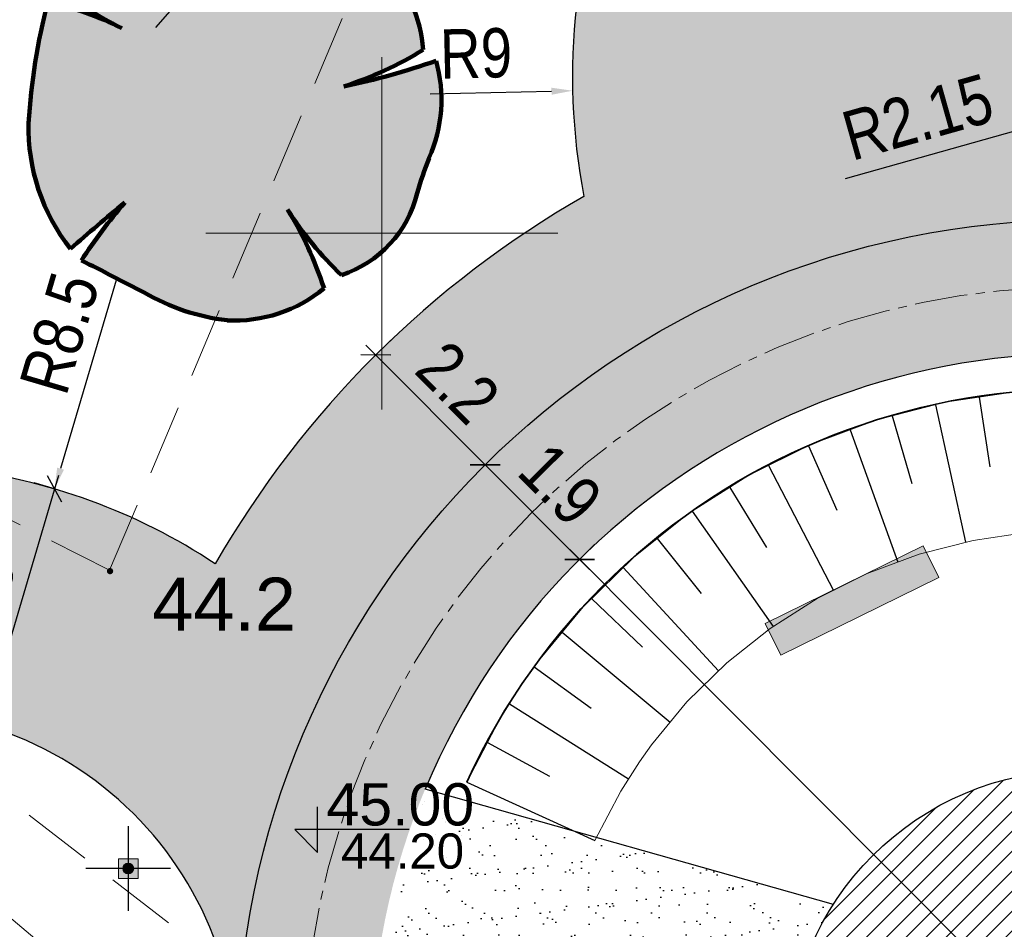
# Model space of a CAD drawing. Header units: metres. Extents: x 0 to 5465380, y 0 to 5925815.
# Tile 83 of 141: x 5463945 to 5463959, y 5925490 to 5925503. Entities that reach past the tile are written whole.
import ezdxf

# ---------------------------------------------------------------- set-up
doc = ezdxf.new("R2010")
doc.units = ezdxf.units.M
doc.linetypes.add('CENTER2', pattern=[1.125, 0.75, -0.125, 0.125, -0.125])
doc.linetypes.add('PRZER2-1', pattern=[3, 2, -1])
for name, color, linetype, lineweight in [('#DEMCAD_OPR.OŚW.ZEW_1_Nr_Pióra__3', 30, 'Continuous', 18), ('#DEMCAD_OPR.OŚW.ZEW_1_Nr_Pióra__5', 161, 'Continuous', 25), ('#DEMCAD_OPR.OŚW.ZEW_1_Nr_Pióra__6', 5, 'Continuous', 35), ('$DR - obrzeże 8x30', 34, 'Continuous', 30), ('$DR - osie ścieżek', 7, 'CENTER2', 15), ('$DR - wyp. chodnik', 44, 'Continuous', 5), ('$DR - zał. arch.', 7, 'Continuous', 13), ('$DR - zał. mapa', 250, 'Continuous', 0), ('0_Nr_Pióra__235', 53, 'Continuous', 0), ('____rosliny_Nr_Pióra__161', 62, 'Continuous', 0), ('____rosliny_Nr_Pióra__165', 62, 'Continuous', 200), ('___ławki_Nr_Pióra__141', 7, 'Continuous', 0), ('___ławki_Nr_Pióra__246', 34, 'Continuous', 211)]:
    doc.layers.add(name, color=color, linetype=linetype, lineweight=lineweight)
for name, color, linetype in [('$DR - wymiary', 7, 'Continuous'), ('____rosliny', 7, 'Continuous'), ('AecObjExplode_rys 1_Vport_D5A', 7, 'Continuous'), ('AecObjExplode_rys 3_Vport_DDD', 7, 'Continuous'), ('AecObjExplode_rys 4_Vport_E22', 7, 'Continuous'), ('C-DROGI-KORYTARZE', 7, 'Continuous'), ('C-DROGI-SYTUACJA-ETYKIETY', 7, 'Continuous'), ('C-DZIALKI', 5, 'Continuous')]:
    doc.layers.add(name, color=color, linetype=linetype)
for name, color, linetype, lineweight, true_color in [('CC_Punkt wysokościowy', 7, 'Continuous', 18, 0x0a0909), ('CC_Woda', 5, 'Continuous', 18, 0x0000ff), ('CC_Zakrzewienie', 7, 'PRZER2-1', 18, 0x0a0909), ('GSSLZD', 7, 'Continuous', 18, 0x0a0909)]:
    doc.layers.add(name, color=color, linetype=linetype, lineweight=lineweight, true_color=true_color)
doc.styles.add('Arial', font='arial.ttf')
doc.styles.add('ARIAL 2', font='ARIALN.TTF')
doc.styles.get("Standard").update_dxf_attribs({"font": 'arial.ttf'})
doc.dimstyles.new('LINIOWY', dxfattribs={"dimtxt": 0.7, "dimasz": 0.3, "dimexe": 0.3, "dimexo": 0, "dimgap": 0.2, "dimtad": 1, "dimzin": 9, "dimdsep": 46, "dimtxsty": 'ARIAL 2', "dimblk": 'OBLIQUE', "dimcen": 0, "dimdle": 0.2, "dimclrd": 7, "dimclre": 7, "dimclrt": 1, "dimadec": 0, "dimazin": 0, "dimtfac": 1, "dimtofl": 0, "dimtmove": 1, "dimatfit": 3, "dimldrblk": 'OBLIQUE', "dimfxl": 0.3, "dimfxlon": 1, "dimtolj": 1, "dimtzin": 1, "dimarcsym": 0})
doc.dimstyles.new('LINIOWY$4', dxfattribs={"dimtxt": 0.7, "dimasz": 0.3, "dimexe": 0.3, "dimexo": 0, "dimgap": 0.2, "dimtad": 1, "dimzin": 9, "dimdsep": 46, "dimtxsty": 'ARIAL 2', "dimblk1": 'OBLIQUE', "dimsah": 1, "dimcen": 0, "dimdle": 0.2, "dimclrd": 7, "dimclre": 7, "dimclrt": 1, "dimadec": 0, "dimazin": 0, "dimtfac": 1, "dimtofl": 0, "dimtmove": 1, "dimatfit": 3, "dimldrblk": 'OBLIQUE', "dimfxl": 0.3, "dimfxlon": 1, "dimtolj": 1, "dimtzin": 1, "dimarcsym": 0})
pattern_1 = [(37.5, (500, 0), (-0.01600031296, 0.48941323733), [0, -0.38608, 0, -0.4318, 0, -0.41275]), (7.5, (500, 0), (0.44952328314, 0.71682510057), [0, -0.20828, 0, -0.34798, 0, -0.13335]), (327.5, (499.6876, 0), (0.790992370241, 0.001437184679), [0, -0.127, 0, -0.4572, 0, -0.5969]), (317.5, (499.6876, 0), (0.76355645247, 0.22292932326), [0, -0.0635, 0, -0.29972, 0, -0.3429])]

# ---------------------------------------------------------------- blocks, each defined once
blk = doc.blocks.new('GK.6640.1913.2022 szara')
at = {"layer": 'CC_Punkt wysokościowy'}
blk.add_hatch(color=252, dxfattribs=at).paths.add_polyline_path([(5463946.187, 5925495.203, 1), (5463946.097, 5925495.203, 1)])
at = {"color": 252, "linetype": 'Continuous', "lineweight": 13, "flags": 128}
for points in [[(5463950, 5925497.5), (5463950, 5925502.5)], [(5463947.5, 5925500), (5463952.5, 5925500)]]:
    blk.add_lwpolyline(points, dxfattribs=at)
at = {"layer": 'CC_Woda', "color": 252}
blk.add_lwpolyline([(5463986.372, 5925435.989), (5463985.794, 5925452.41), (5463985.559, 5925454.613), (5463977.836, 5925461.506), (5463965.468, 5925472.383), (5463952.819, 5925483.501), (5463936.218, 5925497.405), (5463930.014, 5925502.668), (5463934.175, 5925539.683), (5463935.653, 5925554.059), (5463935.978, 5925558.022), (5463938.527, 5925578.65), (5463941.216, 5925601.871), (5463942.578, 5925613.381), (5463943.685, 5925623.068), (5463945.16, 5925637.812), (5463935.109, 5925649.383), (5463925.974, 5925659.333), (5463923.395, 5925662.125), (5463930.465, 5925665.085), (5463934.831, 5925666.92), (5463936.587, 5925667.623)], dxfattribs=at)
at = {"layer": 'CC_Zakrzewienie', "color": 252, "ltscale": 0.5}
blk.add_lwpolyline([(5463977.65, 5925569.937), (5463958.717, 5925565.368), (5463950.876, 5925547.321), (5463930.646, 5925543.783), (5463929.241, 5925503.739), (5463946.136, 5925495.218)], close=True, dxfattribs=at)
at = {"layer": 'GSSLZD', "color": 252, "linetype": 'PRZER2-1', "ltscale": 0.5}
blk.add_lwpolyline([(5463954.93, 5925484.06), (5463949.334, 5925473.336), (5463912.765, 5925495.401), (5463917.276, 5925505.767), (5463937.87, 5925497.24), (5463954.93, 5925484.06)], dxfattribs=at)
at = {"layer": 'CC_Punkt wysokościowy', "color": 252, "lineweight": 0, "style": 'Arial'}
blk.add_text('44.2', height=0.75, dxfattribs=at).set_placement((5463946.742, 5925494.36))
blk = doc.blocks.new('Symbol drzewa rzut 1 12_2', base_point=(5464021.331, 5925651.474))
at = {"layer": '____rosliny_Nr_Pióra__161', "linetype": 'Continuous'}
blk.add_hatch(color=256, dxfattribs=at).paths.add_polyline_path([(5464019.976, 5925648.908, 0.102387), (5464021.145, 5925648.482, 0.189926), (5464022.532, 5925648.9, 0.058172), (5464022.043, 5925650.033, 0.060987), (5464022.784, 5925649.08, 0.261493), (5464023.889, 5925650.213, -0.023868), (5464024.071, 5925650.708, 0.176093), (5464024.209, 5925652.088, -0.033475), (5464022.89, 5925651.757, 0.059133), (5464024.03, 5925652.246, 0.165491), (5464023.55, 5925653.464, 0.138163), (5464021.983, 5925654.408, 0.117282), (5464021.574, 5925653.179, -0.017941), (5464021.76, 5925654.455, 0.21157), (5464018.862, 5925653.307, 0.07472), (5464019.763, 5925652.668, 0.066738), (5464018.72, 5925653.064, 0.048896), (5464018.403, 5925651.358, 0.176271), (5464018.949, 5925649.555, -0.009616), (5464019.736, 5925650.192, 0.030984), (5464019.1, 5925649.388, -0.00375)], flags=0)
at = {"layer": '____rosliny_Nr_Pióra__165', "linetype": 'Continuous'}
for centre, radius, start, end in [((5464021.606, 5925650.61), 3.848, 87.7038, 135.4874), ((5464039.435, 5925651.228), 17.968, 169.6537, 173.7651), ((5464024.363, 5925652.933), 2.799, 148.201, 174.9578), ((5464021.092, 5925651.156), 3.372, 43.1971, 74.6625), ((5464022, 5925652.149), 2.032, 2.7308, 40.3178), ((5464021.44, 5925655.985), 3.717, 226.083, 243.1759), ((5464027.263, 5925650.594), 8.893, 163.8748, 175.0721), ((5464017.763, 5925648.978), 4.197, 61.5472, 76.8198), ((5464021.4, 5925656.805), 5.263, 286.4462, 299.9827), ((5464021.086, 5925661.76), 10.165, 280.2246, 287.8936), ((5464022.242, 5925651.587), 2.029, 334.319, 14.2669), ((5464021.154, 5925651.207), 2.755, 176.8614, 216.849), ((5464029.159, 5925648.553), 5.525, 157.0402, 162.5092), ((5464035.9, 5925629.435), 26.309, 127.9083, 130.1121), ((5464025.894, 5925644.662), 8.277, 138.0797, 145.1786), ((5464022.327, 5925650.631), 1.616, 286.4227, 345.04), ((5464026.305, 5925652.583), 4.967, 210.8951, 224.8549), ((5464017.436, 5925647.374), 5.32, 16.6807, 29.9976), ((5463987.474, 5925590.705), 66.663, 60.81982, 61.67915), ((5464021.589, 5925651.518), 3.068, 238.2841, 261.668), ((5464021.307, 5925650.451), 1.976, 265.2902, 308.3056)]:
    blk.add_arc(centre, radius, start, end, dxfattribs=at)
blk = doc.blocks.new('świetlica_bezrzecze_PB_PZT oczyszczony')
at = {"layer": '#DEMCAD_OPR.OŚW.ZEW_1_Nr_Pióra__3', "linetype": 'Continuous'}
blk.add_hatch(color=256, dxfattribs=at).paths.add_polyline_path([(5463946.473, 5925490.98, 1), (5463946.328, 5925490.98, 1)], flags=0)
at = {"layer": '#DEMCAD_OPR.OŚW.ZEW_1_Nr_Pióra__6', "linetype": 'Continuous'}
blk.add_hatch(color=256, dxfattribs=at).paths.add_polyline_path([(5463946.54, 5925491.12), (5463946.26, 5925491.12), (5463946.26, 5925490.84), (5463946.54, 5925490.84)], flags=0)
at = {"layer": '0_Nr_Pióra__235', "linetype": 'Continuous'}
h = blk.add_hatch(dxfattribs=at)
h.set_pattern_fill('_COMMON_BRICK', color=256, style=0, pattern_type=2)
h.set_pattern_definition([(45, (5464021.33072, 5925651.47357), (-0.14142136, 0.14142135), [])])
h.paths.add_polyline_path([(5463955.76, 5925488.129, 1), (5463964.028, 5925488.352, 1)], flags=0)
at = {"layer": '___ławki_Nr_Pióra__246', "linetype": 'Continuous'}
blk.add_hatch(color=256, dxfattribs=at).paths.add_polyline_path([(5463957.906, 5925495.113), (5463957.685, 5925495.562), (5463955.442, 5925494.458), (5463955.663, 5925494.009)], flags=0)
at = {"layer": '#DEMCAD_OPR.OŚW.ZEW_1_Nr_Pióra__3', "linetype": 'Continuous', "flags": 128}
blk.add_lwpolyline([(5463946.26, 5925491.12), (5463946.54, 5925491.12), (5463946.54, 5925490.84), (5463946.26, 5925490.84)], close=True, dxfattribs=at)
at = {"layer": '#DEMCAD_OPR.OŚW.ZEW_1_Nr_Pióra__5', "linetype": 'Continuous', "flags": 128}
for points in [[(5463946.4, 5925491.58), (5463946.4, 5925490.38)], [(5463947, 5925490.98), (5463945.8, 5925490.98)]]:
    blk.add_lwpolyline(points, dxfattribs=at)
at = {"layer": '#DEMCAD_OPR.OŚW.ZEW_1_Nr_Pióra__6', "linetype": 'Continuous'}
blk.add_circle((5463946.4, 5925490.98), 0.0725, dxfattribs=at)
at = {"layer": '____rosliny', "linetype": 'Continuous'}
blk.add_circle((5463959.894, 5925488.241), 4.136, dxfattribs=at)
at = {"layer": '___ławki_Nr_Pióra__141', "linetype": 'Continuous', "flags": 128}
blk.add_lwpolyline([(5463957.906, 5925495.113), (5463957.685, 5925495.562), (5463955.442, 5925494.458), (5463955.663, 5925494.009)], close=True, dxfattribs=at)
at = {"layer": '____rosliny', "linetype": 'Continuous', "rotation": 1.544128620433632}
blk.add_blockref('Symbol drzewa rzut 1 12_2', (5463947.91, 5925501.76), dxfattribs=at)
blk = doc.blocks.new('kota')
at = {"color": 0, "linetype": 'ByBlock', "lineweight": -2}
for p, q in [((0, 0), (0, 1)), ((2, 0.5), (-0.5, 0.5)), ((-0.5, 0.5), (0, 0))]:
    blk.add_line(p, q, dxfattribs=at)
blk = doc.blocks.new('_OBLIQUE')
at = {"color": 0, "linetype": 'ByBlock'}
blk.add_line((-0.5, -0.5), (0.5, 0.5), dxfattribs=at)
blk = doc.blocks.new('*D86')
at = {"layer": '$DR - wymiary', "color": 7, "lineweight": -2, "transparency": 16777216}
for p, q in [((5463949.773, 5925498.413), (5463951.608, 5925496.572)), ((5463949.906, 5925498.263), (5463950.127, 5925498.484)), ((5463951.459, 5925496.705), (5463951.68, 5925496.925))]:
    blk.add_line(p, q, dxfattribs=at)
at = {"layer": 'Defpoints', "color": 0, "transparency": 16777216}
for p in [(5463949.906, 5925498.263), (5463951.459, 5925496.705), (5463951.467, 5925496.713)]:
    blk.add_point(p, dxfattribs=at)
at = {"layer": '$DR - wymiary', "color": 7, "lineweight": -2, "transparency": 16777216, "xscale": 0.3, "yscale": 0.3, "zscale": 0.3}
for p, rotation in [((5463949.914, 5925498.272), 134.9018595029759), ((5463951.467, 5925496.713), 314.9018595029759)]:
    blk.add_blockref('_OBLIQUE', p, dxfattribs=dict(at, rotation=rotation))
at = {"layer": '$DR - wymiary', "color": 1, "transparency": 16777216, "insert": (5463951.081, 5925497.882), "char_height": 0.7, "attachment_point": 5, "rotation": 314.9019, "style": 'ARIAL 2'}
blk.add_mtext('\\A1;2.2', dxfattribs=at)
blk = doc.blocks.new('*D87')
at = {"layer": '$DR - wymiary', "color": 7, "lineweight": -2, "transparency": 16777216}
for p, q in [((5463951.326, 5925496.855), (5463952.95, 5925495.226)), ((5463951.459, 5925496.705), (5463951.68, 5925496.925)), ((5463952.807, 5925495.366), (5463953.021, 5925495.579))]:
    blk.add_line(p, q, dxfattribs=at)
at = {"layer": 'Defpoints', "color": 0, "transparency": 16777216}
for p in [(5463951.459, 5925496.705), (5463952.807, 5925495.366), (5463952.808, 5925495.368)]:
    blk.add_point(p, dxfattribs=at)
at = {"layer": '$DR - wymiary', "color": 7, "lineweight": -2, "transparency": 16777216, "xscale": 0.3, "yscale": 0.3, "zscale": 0.3}
for p, rotation in [((5463951.467, 5925496.713), 134.9018595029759), ((5463952.808, 5925495.368), 314.9018595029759)]:
    blk.add_blockref('_OBLIQUE', p, dxfattribs=dict(at, rotation=rotation))
at = {"layer": '$DR - wymiary', "color": 1, "transparency": 16777216, "insert": (5463952.533, 5925496.434), "char_height": 0.7, "attachment_point": 5, "rotation": 314.9019, "style": 'ARIAL 2'}
blk.add_mtext('\\A1;1.9', dxfattribs=at)
blk = doc.blocks.new('*D88')
at = {"layer": '$DR - wymiary', "color": 7, "lineweight": -2, "transparency": 16777216}
for p, q in [((5463952.807, 5925495.366), (5463953.021, 5925495.579)), ((5463952.667, 5925495.509), (5463967.138, 5925480.989)), ((5463966.981, 5925481.115), (5463967.209, 5925481.342))]:
    blk.add_line(p, q, dxfattribs=at)
at = {"layer": 'Defpoints', "color": 0, "transparency": 16777216}
for p in [(5463952.807, 5925495.366), (5463966.981, 5925481.115), (5463966.997, 5925481.131)]:
    blk.add_point(p, dxfattribs=at)
at = {"layer": '$DR - wymiary', "color": 7, "lineweight": -2, "transparency": 16777216, "xscale": 0.3, "yscale": 0.3, "zscale": 0.3}
for p, rotation in [((5463952.808, 5925495.368), 134.9018595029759), ((5463966.997, 5925481.131), 314.9018595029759)]:
    blk.add_blockref('_OBLIQUE', p, dxfattribs=dict(at, rotation=rotation))
at = {"layer": '$DR - wymiary', "color": 1, "transparency": 16777216, "insert": (5463960.297, 5925488.643), "char_height": 0.7, "attachment_point": 5, "rotation": 314.9019, "style": 'ARIAL 2'}
blk.add_mtext('\\A1;20.1', dxfattribs=at)
blk = doc.blocks.new('*D122')
at = {"layer": '$DR - wymiary', "color": 7, "lineweight": -2, "transparency": 16777216}
blk.add_line((5463956.584, 5925500.779), (5463959.349, 5925501.558), dxfattribs=at)
at = {"layer": '$DR - wymiary', "color": 7, "transparency": 16777216}
blk.add_solid([(5463959.335, 5925501.607), (5463959.363, 5925501.51), (5463959.638, 5925501.64)], dxfattribs=at)
at = {"layer": 'Defpoints', "color": 0, "transparency": 16777216}
for p in [(5463961.707, 5925502.223), (5463959.638, 5925501.64)]:
    blk.add_point(p, dxfattribs=at)
at = {"layer": '$DR - wymiary', "color": 1, "transparency": 16777216, "insert": (5463957.609, 5925501.647), "char_height": 0.7, "attachment_point": 5, "rotation": 15.7489, "style": 'ARIAL 2'}
blk.add_mtext('\\A1;R2.15', dxfattribs=at)
blk = doc.blocks.new('*D123')
at = {"layer": '$DR - wymiary', "color": 7, "lineweight": -2, "transparency": 16777216}
blk.add_line((5463950.687, 5925501.979), (5463952.409, 5925502.017), dxfattribs=at)
at = {"layer": '$DR - wymiary', "color": 7, "transparency": 16777216}
blk.add_solid([(5463952.408, 5925502.067), (5463952.41, 5925501.967), (5463952.709, 5925502.024)], dxfattribs=at)
at = {"layer": 'Defpoints', "color": 0, "transparency": 16777216}
for p in [(5463961.707, 5925502.223), (5463952.709, 5925502.024)]:
    blk.add_point(p, dxfattribs=at)
at = {"layer": '$DR - wymiary', "color": 1, "transparency": 16777216, "insert": (5463951.338, 5925502.551), "char_height": 0.7, "attachment_point": 5, "rotation": 1.2718, "style": 'ARIAL 2'}
blk.add_mtext('\\A1;R9', dxfattribs=at)
blk = doc.blocks.new('*D124')
at = {"layer": '$DR - wymiary', "color": 7, "lineweight": -2, "transparency": 16777216}
blk.add_line((5463946.244, 5925499.382), (5463945.439, 5925496.658), dxfattribs=at)
at = {"layer": '$DR - wymiary', "color": 7, "transparency": 16777216}
blk.add_solid([(5463945.391, 5925496.672), (5463945.487, 5925496.644), (5463945.354, 5925496.37)], dxfattribs=at)
at = {"layer": 'Defpoints', "color": 0, "transparency": 16777216}
for p in [(5463945.354, 5925496.37), (5463942.944, 5925488.219)]:
    blk.add_point(p, dxfattribs=at)
at = {"layer": '$DR - wymiary', "color": 1, "transparency": 16777216, "insert": (5463945.427, 5925498.582), "char_height": 0.7, "attachment_point": 5, "rotation": 73.5286, "style": 'ARIAL 2'}
blk.add_mtext('\\A1;R8.5', dxfattribs=at)
blk = doc.blocks.new('*D125')
at = {"layer": '$DR - wymiary', "color": 7, "lineweight": -2, "transparency": 16777216}
blk.add_line((5463946.79, 5925502.921), (5463948.896, 5925505.318), dxfattribs=at)
at = {"layer": '$DR - wymiary', "color": 7, "transparency": 16777216}
blk.add_solid([(5463948.859, 5925505.351), (5463948.934, 5925505.285), (5463949.094, 5925505.543)], dxfattribs=at)
at = {"layer": 'Defpoints', "color": 0, "transparency": 16777216}
for p in [(5463958.17, 5925515.873), (5463949.094, 5925505.543)]:
    blk.add_point(p, dxfattribs=at)
at = {"layer": '$DR - wymiary', "color": 1, "transparency": 16777216, "insert": (5463947.326, 5925504.375), "char_height": 0.7, "attachment_point": 5, "rotation": 48.696, "style": 'ARIAL 2'}
blk.add_mtext('\\A1;R13.75', dxfattribs=at)
blk = doc.blocks.new('*D126')
at = {"layer": '$DR - wymiary', "color": 7, "lineweight": -2, "transparency": 16777216}
for p, q in [((5463945.411, 5925496.562), (5463944.305, 5925492.822)), ((5463945.354, 5925496.37), (5463945.066, 5925496.455)), ((5463944.362, 5925493.014), (5463944.074, 5925493.099))]:
    blk.add_line(p, q, dxfattribs=at)
at = {"layer": 'Defpoints', "color": 0, "transparency": 16777216}
for p in [(5463945.354, 5925496.37), (5463944.362, 5925493.014), (5463944.362, 5925493.014)]:
    blk.add_point(p, dxfattribs=at)
at = {"layer": '$DR - wymiary', "color": 7, "lineweight": -2, "transparency": 16777216, "xscale": 0.3, "yscale": 0.3, "zscale": 0.3}
for p, rotation in [((5463945.354, 5925496.37), 73.52857989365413), ((5463944.362, 5925493.014), 253.5285798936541)]:
    blk.add_blockref('_OBLIQUE', p, dxfattribs=dict(at, rotation=rotation))
at = {"layer": '$DR - wymiary', "color": 1, "transparency": 16777216, "insert": (5463944.323, 5925494.85), "char_height": 0.7, "attachment_point": 5, "rotation": 73.5286, "style": 'ARIAL 2'}
blk.add_mtext('\\A1;3.5', dxfattribs=at)
blk = doc.blocks.new('*D133')
at = {"layer": '$DR - wymiary', "color": 7, "lineweight": -2, "transparency": 16777216}
for p, q in [((5463958.17, 5925515.873), (5463958.986, 5925515.873)), ((5463958.986, 5925515.873), (5463959.586, 5925514.871)), ((5463959.586, 5925514.871), (5463964.552, 5925514.871))]:
    blk.add_line(p, q, dxfattribs=at)
at = {"layer": 'Defpoints', "color": 0, "transparency": 16777216}
for p in [(5463958.17, 5925515.873), (5463960.186, 5925514.871), (0, 0)]:
    blk.add_point(p, dxfattribs=at)
at = {"layer": '$DR - wymiary', "color": 1, "transparency": 16777216, "insert": (5463962.469, 5925515.428), "char_height": 0.7, "attachment_point": 5, "style": 'ARIAL 2'}
blk.add_mtext('\\A1;5925515.87', dxfattribs=at)
blk = doc.blocks.new('*D134')
at = {"layer": '$DR - wymiary', "color": 7, "lineweight": -2, "transparency": 16777216}
for p, q in [((5463958.17, 5925515.873), (5463958.17, 5925515.181)), ((5463958.17, 5925515.181), (5463956.957, 5925514.581)), ((5463956.957, 5925514.581), (5463956.957, 5925509.614))]:
    blk.add_line(p, q, dxfattribs=at)
at = {"layer": 'Defpoints', "color": 0, "transparency": 16777216}
for p in [(5463958.17, 5925515.873), (5463956.957, 5925513.981), (0, 0)]:
    blk.add_point(p, dxfattribs=at)
at = {"layer": '$DR - wymiary', "color": 1, "transparency": 16777216, "insert": (5463956.399, 5925511.698), "char_height": 0.7, "attachment_point": 5, "rotation": 90, "style": 'ARIAL 2'}
blk.add_mtext('\\A1;5463958.17', dxfattribs=at)
blk = doc.blocks.new('*D135')
at = {"layer": '$DR - wymiary', "color": 7, "lineweight": -2, "transparency": 16777216}
for p, q in [((5463954.935, 5925543.267), (5463950.079, 5925543.267)), ((5463955.535, 5925542.11), (5463954.935, 5925543.267)), ((5463956.528, 5925542.11), (5463955.535, 5925542.11))]:
    blk.add_line(p, q, dxfattribs=at)
at = {"layer": 'Defpoints', "color": 0, "transparency": 16777216}
for p in [(5463954.335, 5925543.267), (5463956.528, 5925542.11), (0, 0)]:
    blk.add_point(p, dxfattribs=at)
at = {"layer": '$DR - wymiary', "color": 1, "transparency": 16777216, "insert": (5463952.107, 5925543.825), "char_height": 0.7, "attachment_point": 5, "style": 'ARIAL 2'}
blk.add_mtext('\\A1;5925542.11', dxfattribs=at)
blk = doc.blocks.new('*D136')
at = {"layer": '$DR - wymiary', "color": 7, "lineweight": -2, "transparency": 16777216}
blk.add_line((5463956.528, 5925542.11), (5463956.528, 5925536.093), dxfattribs=at)
at = {"layer": 'Defpoints', "color": 0, "transparency": 16777216}
for p in [(5463956.528, 5925542.11), (5463956.528, 5925540.459), (0, 0)]:
    blk.add_point(p, dxfattribs=at)
at = {"layer": '$DR - wymiary', "color": 1, "transparency": 16777216, "insert": (5463955.971, 5925538.176), "char_height": 0.7, "attachment_point": 5, "rotation": 90, "style": 'ARIAL 2'}
blk.add_mtext('\\A1;5463956.53', dxfattribs=at)
blk = doc.blocks.new('*D137')
at = {"layer": '$DR - wymiary', "color": 7, "lineweight": -2, "transparency": 16777216}
blk.add_line((5463958.724, 5925585.382), (5463964.93, 5925585.382), dxfattribs=at)
at = {"layer": 'Defpoints', "color": 0, "transparency": 16777216}
for p in [(5463958.724, 5925585.382), (5463960.561, 5925585.382), (0, 0)]:
    blk.add_point(p, dxfattribs=at)
at = {"layer": '$DR - wymiary', "color": 1, "transparency": 16777216, "insert": (5463962.845, 5925585.94), "char_height": 0.7, "attachment_point": 5, "style": 'ARIAL 2'}
blk.add_mtext('\\A1;5925585.38', dxfattribs=at)
blk = doc.blocks.new('*D138')
at = {"layer": '$DR - wymiary', "color": 7, "lineweight": -2, "transparency": 16777216}
blk.add_line((5463958.724, 5925585.382), (5463958.724, 5925592.131), dxfattribs=at)
at = {"layer": 'Defpoints', "color": 0, "transparency": 16777216}
for p in [(5463958.724, 5925587.769), (5463958.724, 5925585.382), (0, 0)]:
    blk.add_point(p, dxfattribs=at)
at = {"layer": '$DR - wymiary', "color": 1, "transparency": 16777216, "insert": (5463958.166, 5925590.05), "char_height": 0.7, "attachment_point": 5, "rotation": 90, "style": 'ARIAL 2'}
blk.add_mtext('\\A1;5463958.72', dxfattribs=at)
blk = doc.blocks.new('AecObjExplode_rys 1_Vport_D5A')
at = {"layer": 'C-DROGI-KORYTARZE', "color": 92, "linetype": 'Continuous', "lineweight": 9}
for p, q in [((5463957.997, 5925497.6), (5463958.986, 5925497.747)), ((5463957.029, 5925497.351), (5463957.997, 5925497.6)), ((5463956.092, 5925497.001), (5463957.029, 5925497.351)), ((5463955.198, 5925496.556), (5463956.092, 5925497.001)), ((5463954.354, 5925496.02), (5463955.198, 5925496.556)), ((5463953.571, 5925495.398), (5463954.354, 5925496.02)), ((5463958.394, 5925495.64), (5463959.176, 5925495.756)), ((5463957.629, 5925495.443), (5463958.394, 5925495.64)), ((5463956.889, 5925495.167), (5463957.629, 5925495.443)), ((5463952.858, 5925494.698), (5463953.571, 5925495.398)), ((5463956.181, 5925494.814), (5463956.889, 5925495.167)), ((5463955.514, 5925494.39), (5463956.181, 5925494.814)), ((5463952.222, 5925493.927), (5463952.858, 5925494.698)), ((5463954.896, 5925493.899), (5463955.514, 5925494.39)), ((5463952.004, 5925493.62), (5463952.222, 5925493.927)), ((5463954.332, 5925493.346), (5463954.896, 5925493.899)), ((5463951.669, 5925493.094), (5463952.004, 5925493.62)), ((5463953.828, 5925492.736), (5463954.332, 5925493.346)), ((5463951.207, 5925492.208), (5463951.669, 5925493.094)), ((5463953.656, 5925492.494), (5463953.828, 5925492.736)), ((5463953.392, 5925492.078), (5463953.656, 5925492.494)), ((5463953.026, 5925491.377), (5463953.392, 5925492.078))]:
    blk.add_line(p, q, dxfattribs=at)
at = {"layer": 'C-DROGI-KORYTARZE', "color": 54, "linetype": 'Continuous', "lineweight": -3}
for p, q in [((5463958.482, 5925497.672, 44.976), (5463958.63, 5925496.685, 44.956)), ((5463957.859, 5925497.565, 44.967), (5463958.286, 5925495.612, 44.927)), ((5463957.247, 5925497.407, 44.957), (5463957.524, 5925496.447, 44.937)), ((5463956.647, 5925497.208, 44.945), (5463957.327, 5925495.33, 44.905)), ((5463956.057, 5925496.983, 44.932), (5463956.458, 5925496.068, 44.912)), ((5463955.49, 5925496.702, 44.917), (5463956.413, 5925494.93, 44.877)), ((5463954.94, 5925496.392, 44.902), (5463955.459, 5925495.538, 44.882)), ((5463954.406, 5925496.053, 44.885), (5463955.555, 5925494.417, 44.845)), ((5463953.907, 5925495.664, 44.865), (5463954.534, 5925494.887, 44.845)), ((5463953.426, 5925495.255, 44.845), (5463954.781, 5925493.786, 44.805)), ((5463952.975, 5925494.812, 44.824), (5463953.699, 5925494.124, 44.804)), ((5463952.559, 5925494.336, 44.801), (5463954.095, 5925493.06, 44.761)), ((5463952.162, 5925493.844, 44.777), (5463952.972, 5925493.257, 44.757)), ((5463951.812, 5925493.318, 44.751), (5463953.504, 5925492.255, 44.711)), ((5463951.5, 5925492.769, 44.726), (5463952.379, 5925492.294, 44.706)), ((5463951.207, 5925492.208, 44.7), (5463953.026, 5925491.377, 44.66))]:
    blk.add_line(p, q, dxfattribs=at)
at = {"layer": 'C-DZIALKI', "color": 7, "linetype": 'Continuous', "lineweight": 35}
blk.add_arc((5463959.894, 5925488.241), 9.55, 173.5624, 155.4543, dxfattribs=at)
blk = doc.blocks.new('AecObjExplode_rys 4_Vport_E22')
at = {"layer": 'C-DROGI-KORYTARZE', "color": 92, "linetype": 'Continuous', "lineweight": 9}
for p, q in [((5463957.997, 5925497.6), (5463958.986, 5925497.747)), ((5463957.029, 5925497.351), (5463957.997, 5925497.6)), ((5463956.092, 5925497.001), (5463957.029, 5925497.351)), ((5463955.198, 5925496.556), (5463956.092, 5925497.001)), ((5463954.354, 5925496.02), (5463955.198, 5925496.556)), ((5463953.571, 5925495.398), (5463954.354, 5925496.02)), ((5463958.394, 5925495.64), (5463959.176, 5925495.756)), ((5463957.629, 5925495.443), (5463958.394, 5925495.64)), ((5463956.889, 5925495.167), (5463957.629, 5925495.443)), ((5463952.858, 5925494.698), (5463953.571, 5925495.398)), ((5463956.181, 5925494.814), (5463956.889, 5925495.167)), ((5463955.514, 5925494.39), (5463956.181, 5925494.814)), ((5463952.222, 5925493.927), (5463952.858, 5925494.698)), ((5463954.896, 5925493.899), (5463955.514, 5925494.39)), ((5463952.004, 5925493.62), (5463952.222, 5925493.927)), ((5463954.332, 5925493.346), (5463954.896, 5925493.899)), ((5463951.669, 5925493.094), (5463952.004, 5925493.62)), ((5463953.828, 5925492.736), (5463954.332, 5925493.346)), ((5463951.207, 5925492.208), (5463951.669, 5925493.094)), ((5463953.656, 5925492.494), (5463953.828, 5925492.736)), ((5463953.392, 5925492.078), (5463953.656, 5925492.494)), ((5463953.026, 5925491.377), (5463953.392, 5925492.078))]:
    blk.add_line(p, q, dxfattribs=at)
at = {"layer": 'C-DROGI-KORYTARZE', "color": 54, "linetype": 'Continuous', "lineweight": -3}
for p, q in [((5463958.482, 5925497.672, 44.976), (5463958.63, 5925496.685, 44.956)), ((5463957.859, 5925497.565, 44.967), (5463958.286, 5925495.612, 44.927)), ((5463957.247, 5925497.407, 44.957), (5463957.524, 5925496.447, 44.937)), ((5463956.647, 5925497.208, 44.945), (5463957.327, 5925495.33, 44.905)), ((5463956.057, 5925496.983, 44.932), (5463956.458, 5925496.068, 44.912)), ((5463955.49, 5925496.702, 44.917), (5463956.413, 5925494.93, 44.877)), ((5463954.94, 5925496.392, 44.902), (5463955.459, 5925495.538, 44.882)), ((5463954.406, 5925496.053, 44.885), (5463955.555, 5925494.417, 44.845)), ((5463953.907, 5925495.664, 44.865), (5463954.534, 5925494.887, 44.845)), ((5463953.426, 5925495.255, 44.845), (5463954.781, 5925493.786, 44.805)), ((5463952.975, 5925494.812, 44.824), (5463953.699, 5925494.124, 44.804)), ((5463952.559, 5925494.336, 44.801), (5463954.095, 5925493.06, 44.761)), ((5463952.162, 5925493.844, 44.777), (5463952.972, 5925493.257, 44.757)), ((5463951.812, 5925493.318, 44.751), (5463953.504, 5925492.255, 44.711)), ((5463951.5, 5925492.769, 44.726), (5463952.379, 5925492.294, 44.706)), ((5463951.207, 5925492.208, 44.7), (5463953.026, 5925491.377, 44.66))]:
    blk.add_line(p, q, dxfattribs=at)
at = {"layer": 'C-DZIALKI', "color": 7, "linetype": 'Continuous', "lineweight": 35}
blk.add_arc((5463959.894, 5925488.241), 9.55, 173.5624, 155.4543, dxfattribs=at)
blk = doc.blocks.new('AecObjExplode_rys 3_Vport_DDD')
at = {"layer": 'C-DROGI-KORYTARZE', "color": 92, "linetype": 'Continuous', "lineweight": 9}
for p, q in [((5463957.997, 5925497.6), (5463958.986, 5925497.747)), ((5463957.029, 5925497.351), (5463957.997, 5925497.6)), ((5463956.092, 5925497.001), (5463957.029, 5925497.351)), ((5463955.198, 5925496.556), (5463956.092, 5925497.001)), ((5463954.354, 5925496.02), (5463955.198, 5925496.556)), ((5463953.571, 5925495.398), (5463954.354, 5925496.02)), ((5463958.394, 5925495.64), (5463959.176, 5925495.756)), ((5463957.629, 5925495.443), (5463958.394, 5925495.64)), ((5463956.889, 5925495.167), (5463957.629, 5925495.443)), ((5463952.858, 5925494.698), (5463953.571, 5925495.398)), ((5463956.181, 5925494.814), (5463956.889, 5925495.167)), ((5463955.514, 5925494.39), (5463956.181, 5925494.814)), ((5463952.222, 5925493.927), (5463952.858, 5925494.698)), ((5463954.896, 5925493.899), (5463955.514, 5925494.39)), ((5463952.004, 5925493.62), (5463952.222, 5925493.927)), ((5463954.332, 5925493.346), (5463954.896, 5925493.899)), ((5463951.669, 5925493.094), (5463952.004, 5925493.62)), ((5463953.828, 5925492.736), (5463954.332, 5925493.346)), ((5463951.207, 5925492.208), (5463951.669, 5925493.094)), ((5463953.656, 5925492.494), (5463953.828, 5925492.736)), ((5463953.392, 5925492.078), (5463953.656, 5925492.494)), ((5463953.026, 5925491.377), (5463953.392, 5925492.078))]:
    blk.add_line(p, q, dxfattribs=at)
at = {"layer": 'C-DROGI-KORYTARZE', "color": 54, "linetype": 'Continuous', "lineweight": -3}
for p, q in [((5463958.482, 5925497.672, 44.976), (5463958.63, 5925496.685, 44.956)), ((5463957.859, 5925497.565, 44.967), (5463958.286, 5925495.612, 44.927)), ((5463957.247, 5925497.407, 44.957), (5463957.524, 5925496.447, 44.937)), ((5463956.647, 5925497.208, 44.945), (5463957.327, 5925495.33, 44.905)), ((5463956.057, 5925496.983, 44.932), (5463956.458, 5925496.068, 44.912)), ((5463955.49, 5925496.702, 44.917), (5463956.413, 5925494.93, 44.877)), ((5463954.94, 5925496.392, 44.902), (5463955.459, 5925495.538, 44.882)), ((5463954.406, 5925496.053, 44.885), (5463955.555, 5925494.417, 44.845)), ((5463953.907, 5925495.664, 44.865), (5463954.534, 5925494.887, 44.845)), ((5463953.426, 5925495.255, 44.845), (5463954.781, 5925493.786, 44.805)), ((5463952.975, 5925494.812, 44.824), (5463953.699, 5925494.124, 44.804)), ((5463952.559, 5925494.336, 44.801), (5463954.095, 5925493.06, 44.761)), ((5463952.162, 5925493.844, 44.777), (5463952.972, 5925493.257, 44.757)), ((5463951.812, 5925493.318, 44.751), (5463953.504, 5925492.255, 44.711)), ((5463951.5, 5925492.769, 44.726), (5463952.379, 5925492.294, 44.706)), ((5463951.207, 5925492.208, 44.7), (5463953.026, 5925491.377, 44.66))]:
    blk.add_line(p, q, dxfattribs=at)
at = {"layer": 'C-DZIALKI', "color": 7, "linetype": 'Continuous', "lineweight": 35}
blk.add_arc((5463959.894, 5925488.241), 9.55, 173.5624, 155.4543, dxfattribs=at)

msp = doc.modelspace()

# ---------------------------------------------------------------- hatches: boundary and pattern name
at = {"layer": '$DR - obrzeże 8x30'}
h = msp.add_hatch(dxfattribs=at)
h.set_pattern_fill('AR-SAND', color=256, scale=0.01)
h.set_pattern_definition([(37.5, (-5.598, -88.69665), (-0.01600031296, 0.48941323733), [0, -0.38608, 0, -0.4318, 0, -0.41275]), (7.5, (-5.598, -88.69665), (0.44952328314, 0.71682510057), [0, -0.20828, 0, -0.34798, 0, -0.13335]), (327.5, (-5.91042, -88.69665), (0.790992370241, 0.001437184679), [0, -0.127, 0, -0.4572, 0, -0.5969]), (317.5, (-5.9104, -88.69665), (0.76355645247, 0.22292932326), [0, -0.0635, 0, -0.29972, 0, -0.3429])])
edge = h.paths.add_edge_path()
edge.add_line((5463949.965, 5925489.797), (5463950.617, 5925492.106))
edge.add_line((5463950.617, 5925492.106), (5463956.411, 5925490.471))
edge.add_arc((5463959.894, 5925488.241), 4.136, 147.3678, 181.103)
edge.add_line((5463955.759, 5925488.161), (5463949.965, 5925489.797))
at = {"layer": '$DR - wyp. chodnik'}
h = msp.add_hatch(dxfattribs=at)
h.set_pattern_fill('AR-SAND', color=256, scale=0.01)
h.set_pattern_definition(pattern_1)
h.paths.add_polyline_path([(5463958.811, 5925573.433, 1.284126), (5463952.971, 5925595.856), (5463945.622, 5925613.63), (5463944.143, 5925613.018), (5463946.37, 5925607.633, 0.194771), (5463934.37, 5925592.77, 0.959366), (5463910.944, 5925588.139, 1.531072), (5463902.406, 5925567.988), (5463893.559, 5925564.306, 0.384254), (5463887.764, 5925552.083), (5463862.231, 5925541.456), (5463863.153, 5925539.241), (5463888.637, 5925549.847), (5463903.669, 5925513.728), (5463903.08, 5925513.225), (5463904.38, 5925511.705), (5463904.595, 5925511.889), (5463910.657, 5925504.009), (5463924.399, 5925502.717), (5463924.162, 5925500.211), (5463926.552, 5925499.986), (5463926.788, 5925502.493), (5463940.548, 5925501.199), (5463939.758, 5925492.8), (5463941.75, 5925492.612), (5463945.889, 5925536.637, 1.642027), (5463958.177, 5925553.955)])
h.paths.add_polyline_path([(5463914.368, 5925570.584, -0.565703), (5463929.546, 5925559.395), (5463926.129, 5925523.186), (5463905.587, 5925514.846), (5463890.146, 5925551.946, -0.414214), (5463894.404, 5925562.275)], flags=16)
h.paths.add_polyline_path([(5463892.202, 5925579.937, -1), (5463912.302, 5925579.937, -1)], flags=16)
h.paths.add_polyline_path([(5463910.621, 5925571.408, 0.241691), (5463914.061, 5925581.767, 0.332), (5463928.141, 5925579.302), (5463928.394, 5925578.805)], flags=16)
h.paths.add_polyline_path([(5463921.709, 5925573.639), (5463929.394, 5925576.838), (5463944.809, 5925546.509), (5463940.735, 5925503.19), (5463926.976, 5925504.484), (5463932.165, 5925559.475, 0.382129)], flags=16)
h.paths.add_polyline_path([(5463912.703, 5925589.968, -1), (5463932.803, 5925589.968, -1)], flags=16)
h.paths.add_polyline_path([(5463929.85, 5925580.354, 0.111618), (5463933.295, 5925584.342, 0.375671), (5463956.374, 5925560.041), (5463956.18, 5925554.068, 0.258572), (5463946.204, 5925548.178)], flags=16)
h.paths.add_polyline_path([(5463947.101, 5925605.865), (5463951.602, 5925594.979, 0.663307), (5463956.814, 5925573.586), (5463956.436, 5925561.944, -0.732242)], flags=16)
h.paths.add_polyline_path([(5463948.674, 5925585.382, -1), (5463968.774, 5925585.382, -1)], flags=16)
h.paths.add_polyline_path([(5463956.118, 5925552.165), (5463955.923, 5925546.165, 8.05786), (5463957.918, 5925545.968), (5463958.115, 5925552.043, -20.041857)], flags=16)
h.paths.add_polyline_path([(5463926.126, 5925521.027), (5463924.587, 5925504.708), (5463911.711, 5925505.919), (5463906.286, 5925512.971)], flags=16)
h = msp.add_hatch(dxfattribs=at)
h.set_pattern_fill('AR-SAND', color=256, scale=0.01)
h.set_pattern_definition([(37.5, (0, 0), (-0.01600031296, 0.48941323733), [0, -0.38608, 0, -0.4318, 0, -0.41275]), (7.5, (0, 0), (0.44952328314, 0.71682510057), [0, -0.20828, 0, -0.34798, 0, -0.13335]), (327.5, (-0.3124, 0), (0.790992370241, 0.001437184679), [0, -0.127, 0, -0.4572, 0, -0.5969]), (317.5, (-0.3124, 0), (0.76355645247, 0.22292932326), [0, -0.0635, 0, -0.29972, 0, -0.3429])])
h.paths.add_polyline_path([(5463962.423, 5925527.04, -0.64351), (5463962.135, 5925531.582, -0.418207), (5463945.889, 5925536.637), (5463941.794, 5925493.085, -0.483548), (5463947.944, 5925488.225, -0.452883), (5463961.431, 5925500.091, -0.824957), (5463961.168, 5925504.305, -0.490584), (5463946.22, 5925515.873, -0.525282)])
h.paths.add_polyline_path([(5463946.415, 5925523.006), (5463947.256, 5925531.949, 0.126926), (5463953.333, 5925528.744, 0.168021)], flags=16)
h.paths.add_polyline_path([(5463945.292, 5925511.055, 0.204983), (5463952.764, 5925503.23, 0.075674), (5463952.869, 5925500.524, 0.132857), (5463947.635, 5925495.307, 0.117384), (5463943.938, 5925496.661)], flags=16)
h = msp.add_hatch(dxfattribs=at)
h.set_pattern_fill('AR-SAND', color=256, scale=0.01)
h.set_pattern_definition(pattern_1)
h.paths.add_polyline_path([(5463947.944, 5925488.241, 1), (5463971.844, 5925488.241, 1)])
h.paths.add_polyline_path([(5463969.944, 5925488.241, -1), (5463949.844, 5925488.241, -1)], flags=16)

# ---------------------------------------------------------------- linework, layer by layer
at = {"layer": '$DR - obrzeże 8x30', "flags": 128}
msp.add_lwpolyline([(5463952.869, 5925500.524, 0.132857), (5463947.635, 5925495.307, 0.117384), (5463943.938, 5925496.661), (5463945.292, 5925511.055, 0.204983), (5463952.764, 5925503.23, 0.075674)], format="xyb", close=True, dxfattribs=at)
msp.add_lwpolyline([(5463956.411, 5925490.471), (5463950.617, 5925492.106)], dxfattribs=at)
at = {"layer": '$DR - obrzeże 8x30'}
msp.add_circle((5463959.894, 5925488.241), 11.95, dxfattribs=at)
for centre, radius, start, end in [((5463959.894, 5925488.241), 10.05, 171.0931, 157.3778), ((5463942.944, 5925488.219), 5, 0.072, 103.296)]:
    msp.add_arc(centre, radius, start, end, dxfattribs=at)
at = {"layer": '$DR - osie ścieżek'}
msp.add_circle((5463959.894, 5925488.241), 11, dxfattribs=at)

# ---------------------------------------------------------------- block references
at = {"layer": '$DR - zał. arch.'}
msp.add_blockref('świetlica_bezrzecze_PB_PZT oczyszczony', (0, 0), dxfattribs=at)
at = {"layer": '$DR - zał. mapa'}
msp.add_blockref('GK.6640.1913.2022 szara', (0, 0), dxfattribs=at)
at = {"layer": 'AecObjExplode_rys 1_Vport_D5A'}
msp.add_blockref('AecObjExplode_rys 1_Vport_D5A', (0, 0), dxfattribs=at)
at = {"layer": 'AecObjExplode_rys 3_Vport_DDD'}
msp.add_blockref('AecObjExplode_rys 3_Vport_DDD', (0, 0), dxfattribs=at)
at = {"layer": 'AecObjExplode_rys 4_Vport_E22'}
msp.add_blockref('AecObjExplode_rys 4_Vport_E22', (0, 0), dxfattribs=at)
at = {"layer": 'C-DROGI-SYTUACJA-ETYKIETY', "color": 7, "linetype": 'Continuous', "lineweight": -3, "xscale": 0.6500000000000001, "yscale": 0.6500000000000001, "zscale": 0.6500000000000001}
msp.add_blockref('kota', (5463949.089, 5925491.208), dxfattribs=at)

# ---------------------------------------------------------------- texts
at = {"layer": 'C-DROGI-SYTUACJA-ETYKIETY', "color": 1, "linetype": 'Continuous', "lineweight": -3, "insert": (5463949.214, 5925491.583), "char_height": 0.6, "attachment_point": 7}
msp.add_mtext('45.00', dxfattribs=at)
at = {"layer": 'C-DROGI-SYTUACJA-ETYKIETY', "color": 7, "linetype": 'Continuous', "lineweight": -3, "insert": (5463949.42, 5925491.225), "char_height": 0.5, "attachment_point": 4}
msp.add_mtext('44.20', dxfattribs=at)

# ---------------------------------------------------------------- dimensions: what is measured, and where the dimension line sits
at = {"layer": '$DR - wymiary'}
for feature_location, offset, dtype, picture, middle in [((5463958.723835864, 5925585.382389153), (0, 2.386563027), 1, '*D138', (5463958.166434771, 5925590.050091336)), ((5463958.723835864, 5925585.382389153), (1.837338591, 0), 0, '*D137', (5463962.845417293, 5925585.939790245)), ((5463956.528263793, 5925542.110286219), (-2.192780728, 1.156967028), 0, '*D135', (5463952.107345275, 5925543.824654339)), ((5463956.528263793, 5925542.110286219), (0, -1.650806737), 1, '*D136', (5463955.970862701, 5925538.176191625)), ((5463958.170207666, 5925515.87264403), (2.015391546, -1.001881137), 0, '*D133', (5463962.46888707, 5925515.428163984)), ((5463958.170207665, 5925515.87264403), (-1.21356488, -1.891758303), 1, '*D134', (5463956.399241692, 5925511.69759787))]:
    dim = msp.add_ordinate_dim(feature_location=feature_location, offset=offset, dtype=dtype, origin=(0, 0), dimstyle='LINIOWY', override={"dimfxlon": 0}, dxfattribs=at)
    dim.commit()
    dim.dimension.update_dxf_attribs({"geometry": picture, "text_midpoint": middle})
dim = msp.add_radius_dim(center=(5463958.17, 5925515.873), mpoint=(5463949.094, 5925505.543), dimstyle='LINIOWY$4', dxfattribs=at)
dim.commit()
dim.dimension.update_dxf_attribs({"geometry": '*D125', "text_midpoint": (5463947.326, 5925504.375)})
for center, mpoint, picture, middle in [((5463961.707, 5925502.223), (5463952.709, 5925502.024), '*D123', (5463951.35, 5925501.994)), ((5463961.707, 5925502.223), (5463959.638, 5925501.64), '*D122', (5463957.761, 5925501.111)), ((5463942.944, 5925488.219), (5463945.354, 5925496.37), '*D124', (5463945.961, 5925498.423))]:
    dim = msp.add_radius_dim(center=center, mpoint=mpoint, dimstyle='LINIOWY$4', dxfattribs=at)
    dim.commit()
    dim.dimension.update_dxf_attribs({"geometry": picture, "text_midpoint": middle, "dimtype": 132})
for p1, p2, distance, picture, middle in [((5463949.906, 5925498.263), (5463951.459, 5925496.705), 0.012, '*D86', (5463951.081, 5925497.882)), ((5463945.354, 5925496.37), (5463944.362, 5925493.014), 0, '*D126', (5463944.323, 5925494.85))]:
    dim = msp.add_aligned_dim(p1=p1, p2=p2, distance=distance, dimstyle='LINIOWY', dxfattribs=at)
    dim.commit()
    dim.dimension.update_dxf_attribs({"geometry": picture, "text_midpoint": middle})
for base, p1, p2, picture, middle in [((5463952.808, 5925495.368), (5463951.459, 5925496.705), (5463952.807, 5925495.366), '*D87', (5463952.533, 5925496.434)), ((5463966.997, 5925481.131), (5463952.807, 5925495.366), (5463966.981, 5925481.115), '*D88', (5463960.297, 5925488.643))]:
    dim = msp.add_linear_dim(base=base, p1=p1, p2=p2, angle=134.9019, dimstyle='LINIOWY', dxfattribs=at)
    dim.commit()
    dim.dimension.update_dxf_attribs({"geometry": picture, "text_midpoint": middle})

doc.saveas('drawing.dxf')
